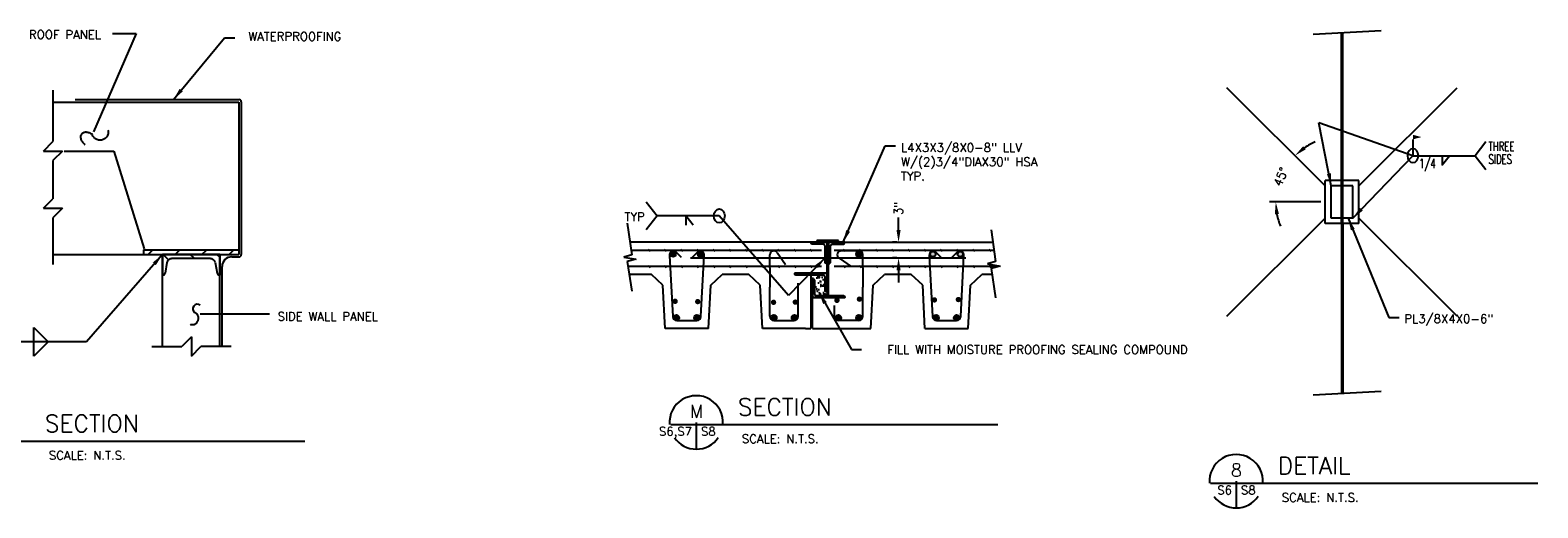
# Model space of a CAD drawing. Header units: inches. Extents: x 37.6 to 74.8, y -5.9 to 21.
# Tile 4 of 4: x 52.8 to 74.8, y 13.4 to 20.4. Entities that reach past the tile are written whole.
import ezdxf
from ezdxf.enums import TextEntityAlignment as Align

# ---------------------------------------------------------------- set-up
doc = ezdxf.new("R2010")
doc.units = ezdxf.units.IN
doc.header["$MEASUREMENT"] = 0
doc.layers.get('0').update_dxf_attribs({"linetype": 'CONTINUOUS'})
doc.layers.get('DEFPOINTS').update_dxf_attribs({"linetype": 'CONTINUOUS'})
for name, color, linetype in [('COM-DIMS', 2, 'CONTINUOUS'), ('COM-HATCH', 2, 'CONTINUOUS'), ('COM-SHORTBRK', 1, 'CONTINUOUS'), ('S-ANNO-TEXT-LW10', 2, 'CONTINUOUS'), ('S-ANNO-TEXT-LW20', 1, 'CONTINUOUS'), ('S-ANNO-TEXT-LW28', 7, 'CONTINUOUS'), ('S-DETL-LW04', 1, 'CONTINUOUS'), ('S-DETL-LW15', 2, 'CONTINUOUS'), ('S-DETL-LW20', 1, 'CONTINUOUS'), ('S-PR-CONC-SECT', 4, 'CONTINUOUS'), ('S-PR-MISC-MATL', 6, 'CONTINUOUS'), ('S-PR-REINF', 13, 'CONTINUOUS'), ('S-PR-REINF-END', 4, 'CONTINUOUS')]:
    doc.layers.add(name, color=color, linetype=linetype)
doc.styles.add('SIMPLEX', font='simplex.shx')
doc.styles.get("Standard").update_dxf_attribs({"font": 'simplex.shx', "height": 0.2})
doc.styles.add('TIGHT', font='SIMPLEX', dxfattribs={"width": 0.85})
doc.dimstyles.new('DIM', dxfattribs={"dimtxt": 0.125, "dimasz": 0.18, "dimexe": 0.09, "dimexo": 0.0625, "dimgap": 0.05, "dimtad": 0, "dimdec": 0, "dimzin": 0, "dimdsep": 46, "dimlunit": 4, "dimtxsty": 'SIMPLEX', "dimcen": 0.09, "dimadec": 0, "dimazin": 0, "dimtfac": 1, "dimtdec": 0, "dimtofl": 0, "dimtmove": 0, "dimatfit": 3, "dimfxl": 0, "dimfrac": 1, "dimtolj": 1, "dimtzin": 0, "dimarcsym": 0})

# ---------------------------------------------------------------- blocks, each defined once
blk = doc.blocks.new('WELDT')
blk.add_lwpolyline([(0.1875, 0.1875), (0, 0), (0.1875, -0.1875)])
blk = doc.blocks.new('WELDATT')
at = {"style": 'TIGHT', "width": 0.85}
for tag, p in [('WTOS', (0.107, 0.044)), ('WTAS', (0.107, -0.169))]:
    blk.add_attdef(tag, p, '', height=0.125, dxfattribs=at)
blk = doc.blocks.new('WELDA')
blk.add_circle((0, 0), 0.0938)
blk = doc.blocks.new('WELDN')
at = {"style": 'TIGHT', "width": 0.85}
for tag, p in [('NOTE1', (0.231, 0.12)), ('NOTE2', (0.231, -0.052)), ('NOTE3', (0.231, -0.224))]:
    blk.add_attdef(tag, p, '', height=0.125, dxfattribs=at)
blk = doc.blocks.new('WSFILET1')
blk.add_lwpolyline([(0, 0), (0, -0.125), (0.125, 0)])
blk = doc.blocks.new('WELDF')
blk.add_line((0, 0.219), (0, 0))
blk.add_solid([(0, 0.281), (0.146, 0.25), (0, 0.219)])
blk = doc.blocks.new('*D17')
at = {"layer": 'COM-DIMS', "color": 0, "lineweight": -2}
for p, q in [((65.499, 17.45), (65.499, 17.63)), ((65.473, 17.27), (65.409, 17.27)), ((65.473, 17.04), (65.409, 17.04)), ((65.499, 16.86), (65.499, 16.68))]:
    blk.add_line(p, q, dxfattribs=at)
at = {"layer": 'COM-DIMS', "color": 0}
for points in [[(65.469, 17.45), (65.529, 17.45), (65.499, 17.27)], [(65.469, 16.86), (65.529, 16.86), (65.499, 17.04)]]:
    blk.add_solid(points, dxfattribs=at)
at = {"layer": 'DEFPOINTS', "color": 0}
for p in [(65.499, 17.27), (65.536, 17.27), (65.536, 17.04)]:
    blk.add_point(p, dxfattribs=at)
at = {"layer": 'COM-DIMS', "color": 0, "insert": (65.499, 17.763), "char_height": 0.125, "attachment_point": 5, "rotation": 90, "style": 'SIMPLEX'}
blk.add_mtext('\\A1;3"', dxfattribs=at)
blk = doc.blocks.new('*D18')
at = {"layer": 'COM-DIMS', "color": 0, "lineweight": -2}
blk.add_line((71.651, 17.857), (70.904, 17.857), dxfattribs=at)
for start, end in [(113.4074, 124.2037), (190.7963, 201.5926)]:
    blk.add_arc((71.951, 17.857), 0.957, start, end, dxfattribs=at)
at = {"layer": 'COM-DIMS', "color": 0}
for points in [[(71.432, 18.625), (71.394, 18.671), (71.274, 18.533)], [(70.981, 17.675), (71.041, 17.681), (70.994, 17.857)]]:
    blk.add_solid(points, dxfattribs=at)
at = {"layer": 'DEFPOINTS', "color": 0}
for p in [(70.283, 19.524), (71.122, 18.335), (71.714, 18.094), (71.714, 17.857), (71.803, 17.857)]:
    blk.add_point(p, dxfattribs=at)
at = {"layer": 'COM-DIMS', "color": 0, "insert": (71.067, 18.223), "char_height": 0.125, "attachment_point": 5, "rotation": 67.5, "style": 'SIMPLEX'}
blk.add_mtext('\\A1;45°', dxfattribs=at)

msp = doc.modelspace()

# ---------------------------------------------------------------- hatches: boundary and pattern name
at = {"layer": 'COM-HATCH'}
h = msp.add_hatch(dxfattribs=at)
h.set_pattern_fill('AR-SAND', color=256, scale=0.05, style=0)
h.paths.add_polyline_path([(64.429, 16.569, 0.414214), (64.455, 16.542), (64.458, 16.542), (64.458, 16.493), (64.299, 16.493, -0.414214), (64.272, 16.52), (64.272, 16.712, 0.414214), (64.245, 16.739), (64.245, 16.788), (64.402, 16.788, -0.414214), (64.429, 16.762)])
at = {"layer": 'S-DETL-LW20'}
h = msp.add_hatch(color=256, dxfattribs=at)
edge = h.paths.add_edge_path()
edge.add_arc((62.213, 17.097), 0.0393, 0, 360)
h = msp.add_hatch(color=256, dxfattribs=at)
edge = h.paths.add_edge_path()
edge.add_arc((62.618, 17.094), 0.0393, 0, 360)
h = msp.add_hatch(color=256, dxfattribs=at)
edge = h.paths.add_edge_path()
edge.add_arc((64.921, 17.096), 0.0393, 0, 360)
h = msp.add_hatch(color=256, dxfattribs=at)
edge = h.paths.add_edge_path()
edge.add_arc((65.999, 17.096), 0.0393, 0, 360)
edge = h.paths.add_edge_path()
edge.add_arc((66.398, 17.096), 0.0393, 0, 360)
h = msp.add_hatch(color=256, dxfattribs=at)
edge = h.paths.add_edge_path()
edge.add_arc((64.929, 16.439), 0.0393, 0, 360)
h = msp.add_hatch(color=256, dxfattribs=at)
edge = h.paths.add_edge_path()
edge.add_arc((62.244, 16.408), 0.0393, 0, 360)
h = msp.add_hatch(color=256, dxfattribs=at)
edge = h.paths.add_edge_path()
edge.add_arc((62.573, 16.403), 0.0393, 0, 360)
h = msp.add_hatch(color=256, dxfattribs=at)
edge = h.paths.add_edge_path()
edge.add_arc((63.678, 16.393), 0.0393, 0, 360)
h = msp.add_hatch(color=256, dxfattribs=at)
edge = h.paths.add_edge_path()
edge.add_arc((63.995, 16.396), 0.0393, 0, 360)
h = msp.add_hatch(color=256, dxfattribs=at)
edge = h.paths.add_edge_path()
edge.add_arc((64.602, 16.422), 0.0393, 0, 360)
h = msp.add_hatch(color=256, dxfattribs=at)
edge = h.paths.add_edge_path()
edge.add_arc((66.022, 16.428), 0.0393, 0, 360)
h = msp.add_hatch(color=256, dxfattribs=at)
edge = h.paths.add_edge_path()
edge.add_arc((66.37, 16.433), 0.0393, 0, 360)
h = msp.add_hatch(color=256, dxfattribs=at)
edge = h.paths.add_edge_path()
edge.add_arc((62.263, 16.169), 0.0393, 0, 360)
h = msp.add_hatch(color=256, dxfattribs=at)
edge = h.paths.add_edge_path()
edge.add_arc((62.562, 16.169), 0.0393, 0, 360)
h = msp.add_hatch(color=256, dxfattribs=at)
edge = h.paths.add_edge_path()
edge.add_arc((63.683, 16.168), 0.0393, 0, 360)
h = msp.add_hatch(color=256, dxfattribs=at)
edge = h.paths.add_edge_path()
edge.add_arc((63.983, 16.168), 0.0393, 0, 360)
h = msp.add_hatch(color=256, dxfattribs=at)
edge = h.paths.add_edge_path()
edge.add_arc((64.617, 16.168), 0.0393, 0, 360)
h = msp.add_hatch(color=256, dxfattribs=at)
edge = h.paths.add_edge_path()
edge.add_arc((64.924, 16.174), 0.0393, 0, 360)
h = msp.add_hatch(color=256, dxfattribs=at)
edge = h.paths.add_edge_path()
edge.add_arc((66.043, 16.171), 0.0393, 0, 360)
h = msp.add_hatch(color=256, dxfattribs=at)
edge = h.paths.add_edge_path()
edge.add_arc((66.349, 16.171), 0.0393, 0, 360)

# ---------------------------------------------------------------- linework, layer by layer
at = {"layer": 'COM-DIMS'}
for q in [(71.623, 19.013), (73.897, 18.532)]:
    msp.add_line((72.992, 18.532), q, dxfattribs=at)
at = {"layer": 'COM-SHORTBRK'}
for p, q in [((53.18, 19.487, -0.005), (53.18, 18.738, -0.005)), ((53.041, 18.599, -0.005), (53.18, 18.738, -0.005)), ((53.041, 18.599, -0.005), (53.319, 18.599, -0.005)), ((53.319, 18.599, -0.005), (53.18, 18.46, -0.005)), ((53.18, 18.46, -0.005), (53.18, 17.904, -0.005)), ((53.041, 17.765, -0.005), (53.18, 17.904, -0.005)), ((53.041, 17.765, -0.005), (53.319, 17.765, -0.005)), ((53.319, 17.765, -0.005), (53.18, 17.626, -0.005)), ((53.18, 17.626, -0.005), (53.18, 16.944, -0.005)), ((61.546, 17.547), (61.612, 17.085)), ((66.847, 17.449), (66.913, 16.987)), ((61.612, 17.085), (61.497, 17.052)), ((61.497, 17.052), (61.678, 17.02)), ((61.678, 17.02), (61.546, 16.987)), ((61.546, 16.987), (61.612, 16.558)), ((66.913, 16.987), (66.797, 16.954)), ((66.797, 16.954), (66.979, 16.921)), ((66.979, 16.921), (66.847, 16.888)), ((66.847, 16.888), (66.913, 16.46)), ((55.196, 15.888, -0.005), (55.057, 15.748, -0.005)), ((55.196, 15.888, -0.005), (55.196, 15.609, -0.005)), ((54.619, 15.748, -0.005), (55.057, 15.748, -0.005)), ((55.196, 15.609, -0.005), (55.335, 15.748, -0.005)), ((55.775, 15.748, -0.005), (55.335, 15.748, -0.005))]:
    msp.add_line(p, q, dxfattribs=at)
at = {"layer": 'S-ANNO-TEXT-LW10'}
for p, q in [((54.393, 20.316, -0.005), (53.768, 18.879, -0.005)), ((54.047, 20.316, -0.005), (54.393, 20.316, -0.005)), ((62.887, 17.653), (61.981, 17.653)), ((62.509, 17.517), (62.402, 17.653)), ((62.402, 17.653), (62.402, 17.517)), ((56.334, 16.219, -0.005), (55.323, 16.219, -0.005)), ((53.667, 15.818, -0.005), (51.998, 15.818, -0.005)), ((52.902, 16.027, -0.005), (53.11, 15.818, -0.005)), ((52.902, 15.818, -0.005), (52.902, 16.027, -0.005)), ((52.902, 15.609, -0.005), (52.902, 15.818, -0.005)), ((53.11, 15.818, -0.005), (52.902, 15.609, -0.005))]:
    msp.add_line(p, q, dxfattribs=at)
for points in [[(53.98, 18.906, -0.05026), (53.985, 18.884, -0.050082), (53.984, 18.861, -0.049757), (53.979, 18.839, -0.049338), (53.97, 18.818, -0.048892), (53.957, 18.799, -0.048487), (53.941, 18.783, -0.048181), (53.921, 18.771, -0.048018), (53.9, 18.762, -0.048018), (53.877, 18.758, -0.048181), (53.854, 18.758, -0.048487), (53.832, 18.762, -0.048892), (53.811, 18.771, -0.049338), (53.792, 18.784, -0.049757), (53.776, 18.8, -0.050082), (53.763, 18.819, -0.05026), (53.754, 18.839, -0.05026)], [(53.754, 18.839, 0.033719), (53.733, 18.853, 0.035133), (53.709, 18.864, 0.038082), (53.686, 18.87, 0.042764), (53.663, 18.873, 0.049312), (53.642, 18.872, 0.057403), (53.623, 18.866, 0.065602), (53.606, 18.857, 0.071072), (53.594, 18.844, 0.071072), (53.586, 18.829, 0.065602), (53.582, 18.81, 0.057403), (53.583, 18.791, 0.049312), (53.588, 18.77, 0.042764), (53.597, 18.749, 0.038082), (53.611, 18.729, 0.035133), (53.628, 18.71, 0.033719), (53.648, 18.693, 0.033719)], [(55.177, 16.072, 0.051299), (55.194, 16.068, 0.050949), (55.211, 16.067, 0.050313), (55.229, 16.069, 0.049506), (55.245, 16.075, 0.048661), (55.261, 16.084, 0.047905), (55.274, 16.096, 0.047342), (55.285, 16.111, 0.047042), (55.293, 16.127, 0.047042), (55.298, 16.144, 0.047342), (55.299, 16.162, 0.047905), (55.298, 16.18, 0.048661), (55.292, 16.197, 0.049506), (55.284, 16.213, 0.050313), (55.273, 16.226, 0.050949), (55.259, 16.237, 0.051299), (55.244, 16.245, 0.051299)]]:
    msp.add_lwpolyline(points, format="xyb", dxfattribs=at)
msp.add_arc((55.283, 16.298, -0.005), 0.0665, 53.1505, 233.1505, dxfattribs=at)
at = {"layer": 'S-ANNO-TEXT-LW20'}
for p, q in [((62.179, 14.61), (66.947, 14.61)), ((62.552, 14.641), (62.552, 14.253)), ((52.083, 14.368), (56.851, 14.368)), ((70.045, 13.754), (74.813, 13.754)), ((70.418, 13.784), (70.418, 13.396))]:
    msp.add_line(p, q, dxfattribs=at)
for centre, start, end in [((62.552, 14.641), 355.5288, 184.5471), ((62.552, 14.641), 215.059, 325.4854), ((70.418, 13.784), 355.5288, 184.5471), ((70.418, 13.784), 215.059, 325.4854)]:
    msp.add_arc(centre, 0.39, start, end, dxfattribs=at)
at = {"layer": 'S-DETL-LW04'}
for p, q in [((71.539, 20.307), (72.53, 20.357)), ((71.95, 17.621), (71.95, 18.093)), ((71.97, 17.621), (71.97, 18.093)), ((71.539, 15.045), (72.53, 15.095))]:
    msp.add_line(p, q, dxfattribs=at)
at = {"layer": 'S-DETL-LW15'}
for p, q in [((71.95, 18.171), (71.95, 20.328)), ((71.97, 18.171), (71.97, 20.329)), ((71.95, 17.542), (71.95, 15.066)), ((71.97, 17.542), (71.97, 15.067)), ((64.458, 16.818), (64.458, 17.27)), ((64.478, 16.493), (64.478, 17.27)), ((64.458, 16.818), (63.987, 16.818)), ((64.144, 16.818), (63.987, 16.818)), ((64.243, 16.739), (64.243, 16.464)), ((64.243, 16.739), (64.243, 16.464)), ((64.243, 16.464), (64.714, 16.464)), ((64.557, 16.464), (64.714, 16.464))]:
    msp.add_line(p, q, dxfattribs=at)
at = {"layer": 'S-DETL-LW20'}
for p, q in [((71.714, 18.094), (70.283, 19.524)), ((72.205, 18.093), (73.637, 19.524)), ((71.714, 17.542), (71.714, 18.171)), ((71.95, 18.171), (71.714, 18.171)), ((72.117, 18.093), (71.803, 18.093)), ((71.803, 17.621), (71.803, 18.093)), ((71.95, 18.093), (71.95, 18.171)), ((72.205, 18.171), (71.97, 18.171)), ((71.97, 18.093), (71.97, 18.171)), ((72.117, 17.621), (72.117, 18.093)), ((72.205, 17.542), (72.205, 18.171)), ((70.283, 16.189), (71.714, 17.62)), ((72.117, 17.621), (71.803, 17.621)), ((71.95, 17.542), (71.95, 17.621)), ((71.97, 17.542), (71.97, 17.621)), ((73.637, 16.189), (72.205, 17.621)), ((71.95, 17.542), (71.714, 17.542)), ((72.205, 17.542), (71.97, 17.542)), ((64.625, 17.297), (64.31, 17.297)), ((64.31, 17.297), (64.31, 17.27)), ((64.478, 17.27), (64.458, 17.27)), ((64.625, 17.27), (64.625, 17.297)), ((64.458, 16.542), (64.458, 16.493))]:
    msp.add_line(p, q, dxfattribs=at)
for points in [[(64.458, 16.955), (64.455, 16.955, -0.414214), (64.429, 16.982), (64.429, 17.214, 0.414214), (64.402, 17.24), (64.249, 17.24, -0.414214), (64.223, 17.267), (64.223, 17.27), (64.458, 17.27), (64.458, 16.955), (64.458, 17.27)], [(64.478, 16.955), (64.481, 16.955, 0.414214), (64.508, 16.982), (64.508, 17.214, -0.414214), (64.534, 17.24), (64.688, 17.24, 0.414214), (64.714, 17.267), (64.714, 17.27), (64.478, 17.27), (64.478, 16.955), (64.478, 17.27)], [(64.458, 16.542), (64.455, 16.542, -0.414214), (64.429, 16.569), (64.429, 16.762, 0.414214), (64.402, 16.788), (64.013, 16.788, -0.414214), (63.987, 16.815), (63.987, 16.818), (64.458, 16.818), (64.458, 16.542), (64.458, 16.818)], [(64.243, 16.739), (64.245, 16.739, -0.414214), (64.272, 16.712), (64.272, 16.52, 0.414214), (64.299, 16.493), (64.688, 16.493, -0.414214), (64.714, 16.467), (64.714, 16.464), (64.243, 16.464), (64.243, 16.739), (64.243, 16.464)]]:
    msp.add_lwpolyline(points, format="xyb", dxfattribs=at)
at = {"layer": 'S-PR-CONC-SECT'}
for p, q in [((64.458, 17.27), (61.586, 17.27)), ((64.478, 17.27), (66.873, 17.27)), ((61.901, 16.798), (61.575, 16.798)), ((62.067, 16.641), (61.901, 16.798)), ((62.762, 16.641), (62.927, 16.798)), ((63.316, 16.798), (62.927, 16.798)), ((63.482, 16.641), (63.316, 16.798)), ((64.223, 16.788), (64.223, 16.012)), ((64.243, 16.012), (64.243, 16.739)), ((65.13, 16.641), (65.296, 16.798)), ((65.685, 16.798), (65.296, 16.798)), ((65.851, 16.641), (65.685, 16.798)), ((66.546, 16.641), (66.711, 16.798)), ((66.861, 16.798), (66.711, 16.798)), ((62.1, 16.012), (62.067, 16.641)), ((62.729, 16.012), (62.762, 16.641)), ((63.515, 16.012), (63.482, 16.641)), ((65.097, 16.012), (65.13, 16.641)), ((65.884, 16.012), (65.851, 16.641)), ((66.513, 16.012), (66.546, 16.641)), ((62.729, 16.012), (62.1, 16.012)), ((64.144, 16.012), (63.515, 16.012)), ((64.144, 16.012), (64.223, 16.012)), ((64.149, 16.012), (64.149, 16.012)), ((64.243, 16.012), (65.097, 16.012)), ((65.884, 16.012), (66.513, 16.012))]:
    msp.add_line(p, q, dxfattribs=at)
at = {"layer": 'S-PR-MISC-MATL'}
for p, q in [((53.504, 19.35, -0.005), (55.889, 19.35, -0.005)), ((53.18, 19.315, -0.005), (55.888, 19.315, -0.005)), ((55.888, 19.315, -0.005), (55.888, 17.09, -0.005)), ((55.923, 19.317, -0.005), (55.923, 17.089, -0.005)), ((53.341, 18.599, -0.005), (54.069, 18.599, -0.005)), ((54.069, 18.599, -0.005), (54.509, 17.172, -0.005)), ((54.497, 17.16, -0.005), (54.497, 17.09, -0.005)), ((54.497, 17.16, -0.005), (55.888, 17.16, -0.005)), ((54.565, 17.09, -0.005), (54.634, 17.16, -0.005)), ((54.958, 17.09, -0.005), (55.028, 17.16, -0.005)), ((55.351, 17.09, -0.005), (55.421, 17.16, -0.005)), ((55.745, 17.09, -0.005), (55.814, 17.16, -0.005)), ((55.888, 17.16, -0.005), (55.888, 17.09, -0.005)), ((53.18, 17.09, -0.005), (54.497, 17.09, -0.005)), ((54.497, 17.09, -0.005), (54.775, 17.09, -0.005)), ((54.775, 16.791, -0.005), (54.775, 17.09, -0.005)), ((54.775, 17.09, -0.005), (55.61, 17.09, -0.005)), ((55.61, 17.09, -0.005), (54.775, 17.09, -0.005)), ((54.775, 17.09, -0.005), (54.775, 16.791, -0.005)), ((54.864, 17.013, -0.005), (54.787, 17.09, -0.005)), ((54.84, 16.972, -0.005), (54.815, 16.82, -0.005)), ((55.476, 17.03, -0.005), (54.909, 17.03, -0.005)), ((55.241, 17.03, -0.005), (55.181, 17.09, -0.005)), ((55.545, 16.972, -0.005), (55.57, 16.82, -0.005)), ((55.61, 17.055, -0.005), (55.574, 17.09, -0.005)), ((55.61, 16.791, -0.005), (55.61, 17.09, -0.005)), ((55.61, 17.09, -0.005), (55.888, 17.09, -0.005)), ((55.61, 17.09, -0.005), (55.61, 16.791, -0.005)), ((55.644, 15.748, -0.005), (55.644, 16.917, -0.005)), ((55.784, 17.056, -0.005), (55.889, 17.056, -0.005)), ((54.775, 15.748, -0.005), (54.775, 16.791, -0.005)), ((54.781, 16.791, -0.005), (54.775, 16.791, -0.005)), ((55.61, 16.791, -0.005), (55.604, 16.791, -0.005)), ((55.61, 15.748, -0.005), (55.61, 16.791, -0.005))]:
    msp.add_line(p, q, dxfattribs=at)
for centre, radius, start, end in [((55.889, 19.317, -0.005), 0.0334, 0, 90), ((54.909, 16.96, -0.005), 0.0695, 90, 170.5), ((55.476, 16.96, -0.005), 0.0695, 9.5, 90), ((55.783, 16.917, -0.005), 0.139, 90, 180), ((55.889, 17.089, -0.005), 0.0334, 270, 0), ((54.781, 16.825, -0.005), 0.0339, 270, 350.5), ((55.604, 16.825, -0.005), 0.0339, 189.5, 270)]:
    msp.add_arc(centre, radius, start, end, dxfattribs=at)
at = {"layer": 'S-PR-REINF'}
for p, q in [((64.377, 17.149), (61.603, 17.149)), ((61.85, 17.166), (61.878, 17.138)), ((62.086, 17.166), (62.114, 17.138)), ((62.322, 17.166), (62.35, 17.138)), ((62.558, 17.166), (62.586, 17.138)), ((62.794, 17.166), (62.821, 17.138)), ((63.029, 17.166), (63.057, 17.138)), ((63.265, 17.166), (63.293, 17.138)), ((63.501, 17.166), (63.529, 17.138)), ((63.737, 17.166), (63.765, 17.138)), ((63.973, 17.166), (64.001, 17.138)), ((64.207, 17.166), (64.235, 17.138)), ((66.89, 17.151), (64.562, 17.151)), ((64.921, 17.144), (64.666, 17.144)), ((64.691, 17.166), (64.719, 17.138)), ((64.926, 17.166), (64.954, 17.138)), ((65.162, 17.166), (65.19, 17.138)), ((65.398, 17.166), (65.426, 17.138)), ((65.634, 17.166), (65.662, 17.138)), ((65.87, 17.166), (65.898, 17.138)), ((66.106, 17.166), (66.133, 17.138)), ((66.341, 17.166), (66.369, 17.138)), ((66.577, 17.166), (66.605, 17.138)), ((66.813, 17.166), (66.841, 17.138)), ((64.377, 16.915), (61.557, 16.915)), ((61.85, 16.93), (61.878, 16.902)), ((62.086, 16.93), (62.114, 16.902)), ((62.162, 17.077), (62.209, 16.186)), ((62.338, 17.046), (62.263, 17.122)), ((62.322, 16.93), (62.35, 16.902)), ((62.467, 17.041), (64.429, 17.041)), ((62.566, 17.122), (62.491, 17.046)), ((62.558, 16.93), (62.586, 16.902)), ((62.62, 16.186), (62.667, 17.077)), ((62.794, 16.93), (62.821, 16.902)), ((63.029, 16.93), (63.057, 16.902)), ((63.265, 16.93), (63.293, 16.902)), ((63.501, 16.93), (63.529, 16.902)), ((63.624, 16.896), (63.624, 17.085)), ((63.731, 17.118), (63.853, 16.944)), ((63.737, 16.93), (63.765, 16.902)), ((63.973, 16.93), (64.001, 16.902)), ((64.207, 16.93), (64.235, 16.902)), ((64.508, 17.04), (66.477, 17.04)), ((66.953, 16.915), (64.562, 16.915)), ((64.632, 17.036), (64.807, 16.914)), ((64.691, 16.93), (64.719, 16.902)), ((64.926, 16.93), (64.954, 16.902)), ((64.98, 16.896), (64.98, 17.085)), ((65.162, 16.93), (65.19, 16.902)), ((65.398, 16.93), (65.426, 16.902)), ((65.634, 16.93), (65.662, 16.902)), ((65.87, 16.93), (65.898, 16.902)), ((65.946, 17.077), (65.993, 16.186)), ((66.122, 17.046), (66.046, 17.122)), ((66.106, 16.93), (66.133, 16.902)), ((66.35, 17.122), (66.274, 17.046)), ((66.341, 16.93), (66.369, 16.902)), ((66.404, 16.186), (66.45, 17.077)), ((66.577, 16.93), (66.605, 16.902)), ((66.813, 16.93), (66.841, 16.902)), ((63.624, 16.896), (63.624, 16.613)), ((64.98, 16.896), (64.98, 16.613)), ((63.624, 16.189), (63.624, 16.613)), ((64.036, 16.189), (64.036, 16.67)), ((64.98, 16.189), (64.98, 16.613)), ((64.568, 16.189), (64.568, 16.346)), ((62.268, 16.13), (62.414, 16.13)), ((62.414, 16.13), (62.561, 16.13)), ((63.683, 16.13), (63.977, 16.13)), ((64.921, 16.13), (64.627, 16.13)), ((66.052, 16.13), (66.198, 16.13)), ((66.198, 16.13), (66.345, 16.13))]:
    msp.add_line(p, q, dxfattribs=at)
for centre, start, end in [((62.221, 17.08), 45, 183), ((62.608, 17.08), 357, 135), ((63.683, 17.085), 34.9205, 180), ((64.666, 17.085), 90, 235.0795), ((64.921, 17.085), 0, 90), ((66.005, 17.08), 45, 183), ((66.391, 17.08), 357, 135), ((62.268, 16.189), 183, 270), ((62.561, 16.189), 270, 357), ((63.683, 16.189), 180, 270), ((63.977, 16.189), 270, 0), ((64.627, 16.189), 180, 270), ((64.921, 16.189), 270, 0), ((66.052, 16.189), 183, 270), ((66.345, 16.189), 270, 357)]:
    msp.add_arc(centre, 0.059, start, end, dxfattribs=at)
at = {"layer": 'S-PR-REINF-END'}
for centre in [(62.215, 17.096), (62.614, 17.096), (64.921, 17.096), (65.999, 17.096), (66.398, 17.096), (62.262, 16.169), (62.561, 16.169), (63.683, 16.169), (63.982, 16.169), (64.622, 16.169), (64.921, 16.169), (66.046, 16.169), (66.345, 16.169)]:
    msp.add_circle(centre, 0.0393, dxfattribs=at)

# ---------------------------------------------------------------- block references
at = {"layer": 'COM-DIMS', "xscale": 0.8521321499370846, "yscale": 1.085615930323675, "zscale": 0.8521321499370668}
for name, p in [('WELDF', (72.992, 18.532)), ('WELDT', (73.897, 18.532)), ('WSFILET1', (73.418, 18.532))]:
    msp.add_blockref(name, p, dxfattribs=at)
for name, p, values in [('WELDN', (73.897, 18.47), {'NOTE1': 'THREE', 'NOTE2': 'SIDES'}), ('WELDATT', (72.992, 18.532), {'WTAS': '1/4'})]:
    msp.add_blockref(name, p, dxfattribs=at).add_auto_attribs(values)
at = {"layer": 'COM-DIMS', "extrusion": (0, 0, -1), "xscale": 0.8521321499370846, "yscale": 1.085615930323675, "zscale": -0.8521321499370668, "rotation": 180}
msp.add_blockref('WELDA', (-72.992, 18.532), dxfattribs=at)
at = {"layer": 'S-ANNO-TEXT-LW10', "xscale": -0.8521321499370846, "yscale": 1.085615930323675, "zscale": 0.8521321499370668}
msp.add_blockref('WELDT', (61.981, 17.653), dxfattribs=at)
at = {"layer": 'S-ANNO-TEXT-LW10', "extrusion": (0, 0, -1), "xscale": -0.8521321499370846, "yscale": 1.085615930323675, "zscale": -0.8521321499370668, "rotation": 180}
msp.add_blockref('WELDA', (-62.887, 17.653), dxfattribs=at)

# ---------------------------------------------------------------- texts
at = {"layer": 'COM-DIMS', "style": 'SIMPLEX'}
for s, p in [('TYP', (61.506, 17.578)), ('PL3/8X4X0-6"', (72.866, 16.091))]:
    msp.add_text(s, height=0.125, dxfattribs=at).set_placement(p)
msp.add_text('FILL WITH MOISTURE PROOFING SEALING COMPOUND', height=0.125, dxfattribs=at).set_placement((67.523, 15.703), align=Align.MIDDLE)
at = {"layer": 'COM-DIMS', "insert": (65.534, 18.171), "char_height": 0.125, "attachment_point": 7, "style": 'SIMPLEX'}
msp.add_mtext('L4X3X3/8X0-8" LLV\\PW/(2)3/4"DIAX30" HSA\\PTYP.', dxfattribs=at)
at = {"layer": 'S-ANNO-TEXT-LW10', "style": 'SIMPLEX'}
for s, p in [('ROOF PANEL', (52.831, 20.236, -0.005)), ('SIDE WALL PANEL', (56.453, 16.125, -0.005)), ('S8', (62.62, 14.448)), ('SCALE: N.T.S.', (63.216, 14.34)), ('SCALE: N.T.S.', (53.12, 14.098)), ('S8', (70.486, 13.591)), ('SCALE: N.T.S.', (71.082, 13.483))]:
    msp.add_text(s, height=0.125, dxfattribs=at).set_placement(p)
msp.add_text('WATERPROOFING', height=0.125, dxfattribs=at).set_placement((56.704, 20.272, -0.005), align=Align.MIDDLE)
for s, p in [('S6,S7', (62.49, 14.448)), ('S6', (70.356, 13.591))]:
    msp.add_text(s, height=0.125, dxfattribs=at).set_placement(p, align=Align.RIGHT)
at = {"layer": 'S-ANNO-TEXT-LW28'}
for s, p in [('SECTION', (63.157, 14.742)), ('SECTION', (53.061, 14.5)), ('DETAIL', (71.023, 13.886))]:
    msp.add_text(s, height=0.25, dxfattribs=at).set_placement(p)
for s, p in [('M', (62.555, 14.708)), ('8', (70.421, 13.851))]:
    msp.add_text(s, height=0.188, dxfattribs=at).set_placement(p, align=Align.CENTER)

# ---------------------------------------------------------------- dimensions: what is measured, and where the dimension line sits
at = {"layer": 'COM-DIMS'}
dim = msp.add_angular_dim_2l(base=(71.122, 18.335), line1=((71.803, 17.857), (71.714, 17.857)), line2=((71.714, 18.094), (70.283, 19.524)), dimstyle='DIM', dxfattribs=at)
dim.commit()
dim.dimension.update_dxf_attribs({"geometry": '*D18', "text_midpoint": (71.067, 18.223)})
dim = msp.add_linear_dim(base=(65.499, 17.27), p1=(65.536, 17.04), p2=(65.536, 17.27), angle=90, text='3"', dimstyle='DIM', dxfattribs=at)
dim.commit()
dim.dimension.update_dxf_attribs({"geometry": '*D17', "text_midpoint": (65.499, 17.763), "dimtype": 160})

# ---------------------------------------------------------------- leaders
for points in [[(71.803, 18.093), (71.623, 19.013)], [(72.117, 17.621), (72.992, 18.532)]]:
    msp.add_leader(points, dimstyle='DIM', override={"dimgap": 0.05, "dimtad": 0}, dxfattribs=at)
at = {"layer": 'S-ANNO-TEXT-LW10'}
for points in [[(54.934, 19.35, -0.005), (55.678, 20.25, -0.005), (55.827, 20.25, -0.005)], [(64.692, 17.268), (65.305, 18.675), (65.453, 18.675)], [(64.429, 17.041), (63.895, 16.493), (62.887, 17.653)], [(72.048, 17.621), (72.643, 16.17), (72.792, 16.17)], [(54.775, 17.09, -0.005), (53.667, 15.818, -0.005)], [(64.338, 16.539), (64.811, 15.703), (64.959, 15.703)]]:
    msp.add_leader(points, dimstyle='DIM', dxfattribs=at)

doc.saveas('drawing.dxf')
